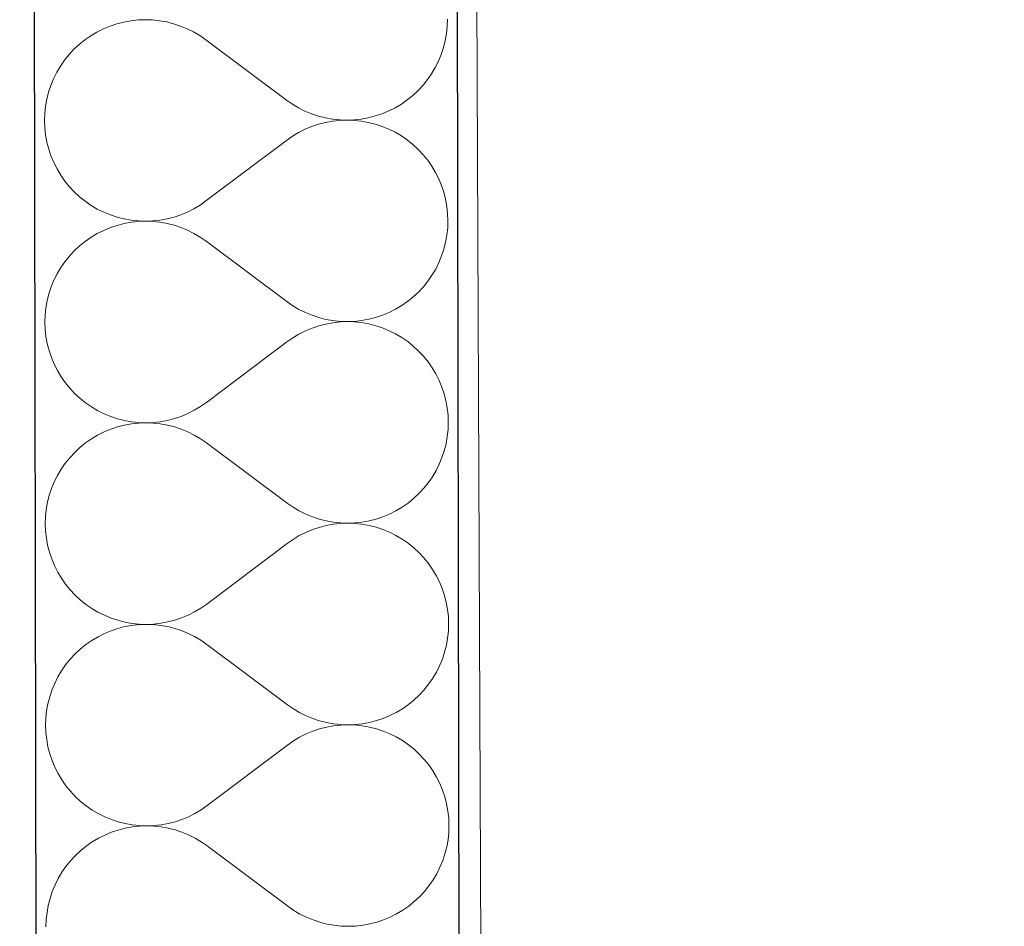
# Model space of a CAD drawing. Header units: millimetres. Extents: x -24674 to 2959, y -2716 to 20653.
# Tile 138 of 161: x -11148 to -10776, y 15371 to 15714. Entities that reach past the tile are written whole.
import ezdxf

# ---------------------------------------------------------------- set-up
doc = ezdxf.new("R2010")
doc.units = ezdxf.units.MM
doc.header["$MEASUREMENT"] = 0
doc.linetypes.add('Wipeout_Contour', pattern=[1000, 0, -1000])
for name, color, linetype in [('9._POHLED ZÁPADNÍ_1_Konstrukce - nosné', 7, 'Continuous'), ('9._POHLED ZÁPADNÍ_1_Nové_Konstrukce - nosné', 7, 'Continuous'), ('9._POHLED ZÁPADNÍ_1_Nové_Výplně - Povrchové', 7, 'Continuous'), ('9._POHLED ZÁPADNÍ_1_Nové_Výplně – Řezové', 7, 'Continuous'), ('9._POHLED ZÁPADNÍ_1_Výplně - Povrchové', 7, 'Continuous'), ('9._POHLED ZÁPADNÍ_1_VÝTAH VAR 1', 7, 'Continuous')]:
    doc.layers.add(name, color=color, linetype=linetype)

# ---------------------------------------------------------------- blocks, each defined once
blk = doc.blocks.new('*X21', base_point=(-27719.5, -6043.99))
at = {"layer": '9._POHLED ZÁPADNÍ_1_Nové_Výplně – Řezové', "color": 21, "linetype": 'Continuous', "lineweight": 20, "true_color": 0xffaaaa}
for p, q in [((-11111.38, 15712.12), (-11113.96, 15711.26)), ((-11108.75, 15712.8), (-11111.38, 15712.12)), ((-11106.07, 15713.29), (-11108.75, 15712.8)), ((-11103.37, 15713.58), (-11106.07, 15713.29)), ((-11100.65, 15713.68), (-11103.37, 15713.58)), ((-11097.93, 15713.59), (-11100.65, 15713.68)), ((-11095.22, 15713.3), (-11097.93, 15713.59)), ((-11092.55, 15712.82), (-11095.22, 15713.3)), ((-11089.91, 15712.15), (-11092.55, 15712.82)), ((-11087.33, 15711.29), (-11089.91, 15712.15)), ((-10986.48, 15711.16), (-10986.39, 15713.88)), ((-11118.91, 15709), (-11121.24, 15707.6)), ((-11116.47, 15710.22), (-11118.91, 15709)), ((-11113.96, 15711.26), (-11116.47, 15710.22)), ((-11084.81, 15710.25), (-11087.33, 15711.29)), ((-11082.38, 15709.04), (-11084.81, 15710.25)), ((-11080.04, 15707.65), (-11082.38, 15709.04)), ((-10987.24, 15705.78), (-10986.76, 15708.46)), ((-10986.76, 15708.46), (-10986.48, 15711.16)), ((-11125.59, 15704.34), (-11127.58, 15702.48)), ((-11123.48, 15706.05), (-11125.59, 15704.34)), ((-11121.24, 15707.6), (-11123.48, 15706.05)), ((-11077.8, 15706.1), (-11080.04, 15707.65)), ((-11047.28, 15683.3), (-11077.8, 15706.1)), ((-10987.91, 15703.14), (-10987.24, 15705.78)), ((-11129.43, 15700.49), (-11131.14, 15698.37)), ((-11127.58, 15702.48), (-11129.43, 15700.49)), ((-10989.8, 15698.04), (-10988.77, 15700.56)), ((-10988.77, 15700.56), (-10987.91, 15703.14)), ((-11131.14, 15698.37), (-11132.68, 15696.13)), ((-10991.02, 15695.61), (-10989.8, 15698.04)), ((-11134.07, 15693.79), (-11135.28, 15691.35)), ((-11132.68, 15696.13), (-11134.07, 15693.79)), ((-10993.95, 15691.03), (-10992.4, 15693.27)), ((-10992.4, 15693.27), (-10991.02, 15695.61)), ((-11135.28, 15691.35), (-11136.32, 15688.84)), ((-10995.65, 15688.91), (-10993.95, 15691.03)), ((-11137.17, 15686.26), (-11137.84, 15683.62)), ((-11136.32, 15688.84), (-11137.17, 15686.26)), ((-10999.49, 15685.06), (-10997.5, 15686.92)), ((-10997.5, 15686.92), (-10995.65, 15688.91)), ((-11137.84, 15683.62), (-11138.32, 15680.94)), ((-11047.28, 15683.3), (-11045.05, 15681.75)), ((-11003.84, 15681.79), (-11001.61, 15683.35)), ((-11001.61, 15683.35), (-10999.49, 15685.06)), ((-11138.61, 15678.24), (-11138.7, 15675.52)), ((-11138.32, 15680.94), (-11138.61, 15678.24)), ((-11045.05, 15681.75), (-11042.71, 15680.36)), ((-11042.71, 15680.36), (-11040.27, 15679.15)), ((-11040.27, 15679.15), (-11037.76, 15678.11)), ((-11037.76, 15678.11), (-11035.18, 15677.25)), ((-11013.7, 15677.28), (-11011.12, 15678.14)), ((-11011.12, 15678.14), (-11008.61, 15679.18)), ((-11008.61, 15679.18), (-11006.18, 15680.4)), ((-11006.18, 15680.4), (-11003.84, 15681.79)), ((-11138.7, 15675.52), (-11138.6, 15672.8)), ((-11035.18, 15677.25), (-11032.54, 15676.58)), ((-11032.54, 15674.83), (-11035.17, 15674.15)), ((-11032.54, 15676.58), (-11029.86, 15676.1)), ((-11029.86, 15675.32), (-11032.54, 15674.83)), ((-11029.86, 15676.1), (-11027.16, 15675.81)), ((-11027.16, 15675.62), (-11029.86, 15675.32)), ((-11027.16, 15675.81), (-11024.44, 15675.72)), ((-11024.44, 15675.72), (-11027.16, 15675.62)), ((-11024.44, 15675.72), (-11021.72, 15675.82)), ((-11021.72, 15675.63), (-11024.44, 15675.72)), ((-11021.72, 15675.82), (-11019.01, 15676.11)), ((-11019.01, 15675.34), (-11021.72, 15675.63)), ((-11019.01, 15676.11), (-11016.34, 15676.6)), ((-11016.34, 15674.87), (-11019.01, 15675.34)), ((-11016.34, 15676.6), (-11013.7, 15677.28)), ((-11013.7, 15674.2), (-11016.34, 15674.87)), ((-11138.6, 15672.8), (-11138.3, 15670.09)), ((-11042.69, 15671.01), (-11045.03, 15669.62)), ((-11040.26, 15672.24), (-11042.69, 15671.01)), ((-11037.75, 15673.28), (-11040.26, 15672.24)), ((-11035.17, 15674.15), (-11037.75, 15673.28)), ((-11011.11, 15673.35), (-11013.7, 15674.2)), ((-11008.6, 15672.31), (-11011.11, 15673.35)), ((-11006.16, 15671.1), (-11008.6, 15672.31)), ((-11003.82, 15669.72), (-11006.16, 15671.1)), ((-11138.3, 15670.09), (-11137.81, 15667.42)), ((-11137.81, 15667.42), (-11137.14, 15664.78)), ((-11047.26, 15668.06), (-11077.69, 15645.15)), ((-11045.03, 15669.62), (-11047.26, 15668.06)), ((-11001.58, 15668.17), (-11003.82, 15669.72)), ((-10999.46, 15666.47), (-11001.58, 15668.17)), ((-11137.14, 15664.78), (-11136.27, 15662.2)), ((-10997.47, 15664.62), (-10999.46, 15666.47)), ((-10995.61, 15662.63), (-10997.47, 15664.62)), ((-11136.27, 15662.2), (-11135.23, 15659.69)), ((-11135.23, 15659.69), (-11134, 15657.26)), ((-10993.9, 15660.52), (-10995.61, 15662.63)), ((-10992.34, 15658.28), (-10993.9, 15660.52)), ((-11134, 15657.26), (-11132.61, 15654.92)), ((-10990.95, 15655.95), (-10992.34, 15658.28)), ((-10989.72, 15653.52), (-10990.95, 15655.95)), ((-11132.61, 15654.92), (-11131.05, 15652.69)), ((-11131.05, 15652.69), (-11129.34, 15650.58)), ((-10988.68, 15651.01), (-10989.72, 15653.52)), ((-11129.34, 15650.58), (-11127.49, 15648.59)), ((-11127.49, 15648.59), (-11125.49, 15646.74)), ((-10987.81, 15648.43), (-10988.68, 15651.01)), ((-10987.14, 15645.79), (-10987.81, 15648.43)), ((-11125.49, 15646.74), (-11123.37, 15645.04)), ((-11123.37, 15645.04), (-11121.13, 15643.49)), ((-11079.92, 15643.59), (-11077.69, 15645.15)), ((-10986.65, 15643.11), (-10987.14, 15645.79)), ((-11121.13, 15643.49), (-11118.79, 15642.11)), ((-11118.79, 15642.11), (-11116.35, 15640.9)), ((-11116.35, 15640.9), (-11113.84, 15639.86)), ((-11087.2, 15639.93), (-11084.69, 15640.97)), ((-11084.69, 15640.97), (-11082.26, 15642.2)), ((-11082.26, 15642.2), (-11079.92, 15643.59)), ((-10986.35, 15640.41), (-10986.65, 15643.11)), ((-11113.84, 15639.86), (-11111.25, 15639.01)), ((-11111.25, 15639.01), (-11108.62, 15638.34)), ((-11108.62, 15638.34), (-11105.94, 15637.86)), ((-11105.94, 15637.86), (-11103.23, 15637.58)), ((-11103.23, 15637.39), (-11105.94, 15637.09)), ((-11103.23, 15637.58), (-11100.51, 15637.49)), ((-11100.51, 15637.49), (-11103.23, 15637.39)), ((-11100.51, 15637.49), (-11097.79, 15637.59)), ((-11097.79, 15637.4), (-11100.51, 15637.49)), ((-11097.79, 15637.59), (-11095.09, 15637.89)), ((-11095.09, 15637.11), (-11097.79, 15637.4)), ((-11095.09, 15637.89), (-11092.41, 15638.38)), ((-11092.41, 15638.38), (-11089.78, 15639.06)), ((-11089.78, 15639.06), (-11087.2, 15639.93)), ((-10986.25, 15637.69), (-10986.35, 15640.41)), ((-10986.34, 15634.97), (-10986.25, 15637.69)), ((-11116.34, 15634.03), (-11118.77, 15632.8)), ((-11113.83, 15635.07), (-11116.34, 15634.03)), ((-11111.25, 15635.93), (-11113.83, 15635.07)), ((-11108.61, 15636.61), (-11111.25, 15635.93)), ((-11105.94, 15637.09), (-11108.61, 15636.61)), ((-11092.41, 15636.63), (-11095.09, 15637.11)), ((-11089.77, 15635.96), (-11092.41, 15636.63)), ((-11087.19, 15635.1), (-11089.77, 15635.96)), ((-11084.68, 15634.06), (-11087.19, 15635.1)), ((-11082.24, 15632.85), (-11084.68, 15634.06)), ((-10986.63, 15632.27), (-10986.34, 15634.97)), ((-11123.34, 15629.86), (-11125.46, 15628.15)), ((-11121.11, 15631.41), (-11123.34, 15629.86)), ((-11118.77, 15632.8), (-11121.11, 15631.41)), ((-11079.9, 15631.46), (-11082.24, 15632.85)), ((-11077.67, 15629.91), (-11079.9, 15631.46)), ((-11047.15, 15607.11), (-11077.67, 15629.91)), ((-10987.11, 15629.59), (-10986.63, 15632.27)), ((-11127.45, 15626.29), (-11129.3, 15624.3)), ((-11125.46, 15628.15), (-11127.45, 15626.29)), ((-10988.63, 15624.37), (-10987.78, 15626.95)), ((-10987.78, 15626.95), (-10987.11, 15629.59)), ((-11129.3, 15624.3), (-11131, 15622.18)), ((-10989.67, 15621.85), (-10988.63, 15624.37)), ((-11132.55, 15619.94), (-11133.93, 15617.6)), ((-11131, 15622.18), (-11132.55, 15619.94)), ((-10992.27, 15617.08), (-10990.88, 15619.42)), ((-10990.88, 15619.42), (-10989.67, 15621.85)), ((-11135.15, 15615.16), (-11136.18, 15612.65)), ((-11133.93, 15617.6), (-11135.15, 15615.16)), ((-10995.52, 15612.72), (-10993.82, 15614.84)), ((-10993.82, 15614.84), (-10992.27, 15617.08)), ((-11136.18, 15612.65), (-11137.04, 15610.07)), ((-10997.37, 15610.73), (-10995.52, 15612.72)), ((-11137.71, 15607.43), (-11138.19, 15604.75)), ((-11137.04, 15610.07), (-11137.71, 15607.43)), ((-11001.47, 15607.16), (-10999.36, 15608.87)), ((-10999.36, 15608.87), (-10997.37, 15610.73)), ((-11138.19, 15604.75), (-11138.47, 15602.05)), ((-11047.15, 15607.11), (-11044.91, 15605.56)), ((-11044.91, 15605.56), (-11042.57, 15604.17)), ((-11042.57, 15604.17), (-11040.14, 15602.96)), ((-11008.48, 15602.99), (-11006.04, 15604.21)), ((-11006.04, 15604.21), (-11003.71, 15605.6)), ((-11003.71, 15605.6), (-11001.47, 15607.16)), ((-11138.47, 15602.05), (-11138.56, 15599.33)), ((-11040.14, 15602.96), (-11037.62, 15601.92)), ((-11037.62, 15601.92), (-11035.04, 15601.06)), ((-11035.04, 15601.06), (-11032.41, 15600.39)), ((-11032.41, 15600.39), (-11029.73, 15599.91)), ((-11018.88, 15599.92), (-11016.2, 15600.41)), ((-11016.2, 15600.41), (-11013.57, 15601.09)), ((-11013.57, 15601.09), (-11010.99, 15601.95)), ((-11010.99, 15601.95), (-11008.48, 15602.99)), ((-11138.56, 15599.33), (-11138.46, 15596.61)), ((-11138.46, 15596.61), (-11138.17, 15593.9)), ((-11037.62, 15597.09), (-11040.13, 15596.05)), ((-11035.04, 15597.96), (-11037.62, 15597.09)), ((-11032.4, 15598.64), (-11035.04, 15597.96)), ((-11029.73, 15599.13), (-11032.4, 15598.64)), ((-11029.73, 15599.91), (-11027.02, 15599.62)), ((-11027.02, 15599.43), (-11029.73, 15599.13)), ((-11027.02, 15599.62), (-11024.3, 15599.53)), ((-11024.3, 15599.53), (-11027.02, 15599.43)), ((-11024.3, 15599.53), (-11021.58, 15599.63)), ((-11021.58, 15599.44), (-11024.3, 15599.53)), ((-11021.58, 15599.63), (-11018.88, 15599.92)), ((-11018.88, 15599.15), (-11021.58, 15599.44)), ((-11016.2, 15598.68), (-11018.88, 15599.15)), ((-11013.56, 15598.01), (-11016.2, 15598.68)), ((-11010.98, 15597.16), (-11013.56, 15598.01)), ((-11008.46, 15596.12), (-11010.98, 15597.16)), ((-11138.17, 15593.9), (-11137.68, 15591.23)), ((-11044.89, 15593.43), (-11047.12, 15591.87)), ((-11042.56, 15594.82), (-11044.89, 15593.43)), ((-11040.13, 15596.05), (-11042.56, 15594.82)), ((-11006.03, 15594.91), (-11008.46, 15596.12)), ((-11003.69, 15593.53), (-11006.03, 15594.91)), ((-11001.45, 15591.98), (-11003.69, 15593.53)), ((-11137.68, 15591.23), (-11137, 15588.59)), ((-11047.12, 15591.87), (-11077.56, 15568.96)), ((-10999.33, 15590.28), (-11001.45, 15591.98)), ((-10997.33, 15588.43), (-10999.33, 15590.28)), ((-11137, 15588.59), (-11136.14, 15586.01)), ((-11136.14, 15586.01), (-11135.09, 15583.5)), ((-10995.47, 15586.44), (-10997.33, 15588.43)), ((-10993.76, 15584.33), (-10995.47, 15586.44)), ((-11135.09, 15583.5), (-11133.87, 15581.07)), ((-10992.2, 15582.09), (-10993.76, 15584.33)), ((-10990.81, 15579.76), (-10992.2, 15582.09)), ((-11133.87, 15581.07), (-11132.48, 15578.73)), ((-11132.48, 15578.73), (-11130.92, 15576.5)), ((-10989.59, 15577.33), (-10990.81, 15579.76)), ((-11130.92, 15576.5), (-11129.21, 15574.39)), ((-11129.21, 15574.39), (-11127.35, 15572.4)), ((-10988.54, 15574.82), (-10989.59, 15577.33)), ((-10987.68, 15572.24), (-10988.54, 15574.82)), ((-11127.35, 15572.4), (-11125.36, 15570.55)), ((-11125.36, 15570.55), (-11123.23, 15568.85)), ((-10987, 15569.6), (-10987.68, 15572.24)), ((-11123.23, 15568.85), (-11121, 15567.3)), ((-11121, 15567.3), (-11118.65, 15565.92)), ((-11082.12, 15566.01), (-11079.79, 15567.4)), ((-11079.79, 15567.4), (-11077.56, 15568.96)), ((-10986.51, 15566.92), (-10987, 15569.6)), ((-10986.22, 15564.22), (-10986.51, 15566.92)), ((-11118.65, 15565.92), (-11116.22, 15564.71)), ((-11116.22, 15564.71), (-11113.7, 15563.67)), ((-11113.7, 15563.67), (-11111.12, 15562.82)), ((-11111.12, 15562.82), (-11108.48, 15562.15)), ((-11092.28, 15562.19), (-11089.64, 15562.87)), ((-11089.64, 15562.87), (-11087.06, 15563.73)), ((-11087.06, 15563.73), (-11084.55, 15564.78)), ((-11084.55, 15564.78), (-11082.12, 15566.01)), ((-10986.12, 15561.5), (-10986.22, 15564.22)), ((-11111.11, 15559.74), (-11113.69, 15558.88)), ((-11108.48, 15560.42), (-11111.11, 15559.74)), ((-11108.48, 15562.15), (-11105.8, 15561.67)), ((-11105.8, 15560.9), (-11108.48, 15560.42)), ((-11105.8, 15561.67), (-11103.1, 15561.39)), ((-11103.1, 15561.2), (-11105.8, 15560.9)), ((-11103.1, 15561.39), (-11100.38, 15561.3)), ((-11100.38, 15561.3), (-11103.1, 15561.2)), ((-11100.38, 15561.3), (-11097.66, 15561.4)), ((-11097.66, 15561.2), (-11100.38, 15561.3)), ((-11097.66, 15561.4), (-11094.95, 15561.7)), ((-11094.95, 15560.92), (-11097.66, 15561.2)), ((-11094.95, 15561.7), (-11092.28, 15562.19)), ((-11092.28, 15560.44), (-11094.95, 15560.92)), ((-11089.64, 15559.77), (-11092.28, 15560.44)), ((-11087.06, 15558.91), (-11089.64, 15559.77)), ((-10986.21, 15558.78), (-10986.12, 15561.5)), ((-11118.64, 15556.61), (-11120.97, 15555.22)), ((-11116.2, 15557.84), (-11118.64, 15556.61)), ((-11113.69, 15558.88), (-11116.2, 15557.84)), ((-11084.54, 15557.87), (-11087.06, 15558.91)), ((-11082.11, 15556.66), (-11084.54, 15557.87)), ((-11079.77, 15555.27), (-11082.11, 15556.66)), ((-10986.97, 15553.4), (-10986.49, 15556.08)), ((-10986.49, 15556.08), (-10986.21, 15558.78)), ((-11125.32, 15551.96), (-11127.31, 15550.1)), ((-11123.21, 15553.67), (-11125.32, 15551.96)), ((-11120.97, 15555.22), (-11123.21, 15553.67)), ((-11077.53, 15553.72), (-11079.77, 15555.27)), ((-11047.01, 15530.92), (-11077.53, 15553.72)), ((-10987.64, 15550.76), (-10986.97, 15553.4)), ((-11129.16, 15548.11), (-11130.87, 15545.99)), ((-11127.31, 15550.1), (-11129.16, 15548.11)), ((-10989.53, 15545.66), (-10988.5, 15548.18)), ((-10988.5, 15548.18), (-10987.64, 15550.76)), ((-11130.87, 15545.99), (-11132.41, 15543.75)), ((-10990.75, 15543.23), (-10989.53, 15545.66)), ((-11133.8, 15541.41), (-11135.01, 15538.97)), ((-11132.41, 15543.75), (-11133.8, 15541.41)), ((-10993.68, 15538.65), (-10992.13, 15540.89)), ((-10992.13, 15540.89), (-10990.75, 15543.23)), ((-11135.01, 15538.97), (-11136.05, 15536.46)), ((-10995.38, 15536.53), (-10993.68, 15538.65)), ((-11136.9, 15533.88), (-11137.57, 15531.24)), ((-11136.05, 15536.46), (-11136.9, 15533.88)), ((-10999.22, 15532.68), (-10997.23, 15534.54)), ((-10997.23, 15534.54), (-10995.38, 15536.53)), ((-11137.57, 15531.24), (-11138.05, 15528.56)), ((-11047.01, 15530.92), (-11044.78, 15529.37)), ((-11044.78, 15529.37), (-11042.44, 15527.98)), ((-11005.91, 15528.02), (-11003.57, 15529.41)), ((-11003.57, 15529.41), (-11001.34, 15530.97)), ((-11001.34, 15530.97), (-10999.22, 15532.68)), ((-11138.34, 15525.85), (-11138.43, 15523.14)), ((-11138.05, 15528.56), (-11138.34, 15525.85)), ((-11042.44, 15527.98), (-11040, 15526.77)), ((-11040, 15526.77), (-11037.49, 15525.73)), ((-11037.49, 15525.73), (-11034.91, 15524.87)), ((-11013.43, 15524.9), (-11010.85, 15525.76)), ((-11010.85, 15525.76), (-11008.34, 15526.8)), ((-11008.34, 15526.8), (-11005.91, 15528.02)), ((-11138.43, 15523.14), (-11138.33, 15520.42)), ((-11034.91, 15524.87), (-11032.27, 15524.2)), ((-11032.27, 15522.45), (-11034.9, 15521.77)), ((-11032.27, 15524.2), (-11029.59, 15523.72)), ((-11029.59, 15522.94), (-11032.27, 15522.45)), ((-11029.59, 15523.72), (-11026.89, 15523.43)), ((-11026.89, 15523.23), (-11029.59, 15522.94)), ((-11026.89, 15523.43), (-11024.17, 15523.34)), ((-11024.17, 15523.34), (-11026.89, 15523.23)), ((-11024.17, 15523.34), (-11021.45, 15523.44)), ((-11021.45, 15523.25), (-11024.17, 15523.34)), ((-11021.45, 15523.44), (-11018.74, 15523.73)), ((-11018.74, 15522.96), (-11021.45, 15523.25)), ((-11018.74, 15523.73), (-11016.07, 15524.22)), ((-11016.07, 15522.49), (-11018.74, 15522.96)), ((-11016.07, 15524.22), (-11013.43, 15524.9)), ((-11013.43, 15521.82), (-11016.07, 15522.49)), ((-11010.84, 15520.97), (-11013.43, 15521.82)), ((-11138.33, 15520.42), (-11138.03, 15517.71)), ((-11042.42, 15518.63), (-11044.76, 15517.24)), ((-11039.99, 15519.85), (-11042.42, 15518.63)), ((-11037.48, 15520.9), (-11039.99, 15519.85)), ((-11034.9, 15521.77), (-11037.48, 15520.9)), ((-11008.33, 15519.93), (-11010.84, 15520.97)), ((-11005.89, 15518.72), (-11008.33, 15519.93)), ((-11003.55, 15517.34), (-11005.89, 15518.72)), ((-11138.03, 15517.71), (-11137.54, 15515.04)), ((-11137.54, 15515.04), (-11136.87, 15512.4)), ((-11046.99, 15515.68), (-11077.42, 15492.77)), ((-11044.76, 15517.24), (-11046.99, 15515.68)), ((-11001.31, 15515.79), (-11003.55, 15517.34)), ((-10999.19, 15514.09), (-11001.31, 15515.79)), ((-11136.87, 15512.4), (-11136, 15509.82)), ((-10997.2, 15512.24), (-10999.19, 15514.09)), ((-10995.34, 15510.25), (-10997.2, 15512.24)), ((-11136, 15509.82), (-11134.96, 15507.31)), ((-11134.96, 15507.31), (-11133.73, 15504.88)), ((-10993.63, 15508.14), (-10995.34, 15510.25)), ((-10992.07, 15505.9), (-10993.63, 15508.14)), ((-11133.73, 15504.88), (-11132.34, 15502.54)), ((-10990.68, 15503.57), (-10992.07, 15505.9)), ((-10989.45, 15501.14), (-10990.68, 15503.57)), ((-11132.34, 15502.54), (-11130.78, 15500.31)), ((-11130.78, 15500.31), (-11129.07, 15498.2)), ((-10988.41, 15498.62), (-10989.45, 15501.14)), ((-11129.07, 15498.2), (-11127.22, 15496.21)), ((-11127.22, 15496.21), (-11125.22, 15494.36)), ((-10987.54, 15496.05), (-10988.41, 15498.62)), ((-10986.87, 15493.41), (-10987.54, 15496.05)), ((-11125.22, 15494.36), (-11123.1, 15492.66)), ((-11123.1, 15492.66), (-11120.86, 15491.11)), ((-11079.65, 15491.21), (-11077.42, 15492.77)), ((-10986.38, 15490.73), (-10986.87, 15493.41)), ((-11120.86, 15491.11), (-11118.52, 15489.73)), ((-11118.52, 15489.73), (-11116.08, 15488.52)), ((-11116.08, 15488.52), (-11113.57, 15487.48)), ((-11086.93, 15487.54), (-11084.42, 15488.59)), ((-11084.42, 15488.59), (-11081.99, 15489.82)), ((-11081.99, 15489.82), (-11079.65, 15491.21)), ((-10986.08, 15488.03), (-10986.38, 15490.73)), ((-11113.57, 15487.48), (-11110.98, 15486.63)), ((-11110.98, 15486.63), (-11108.35, 15485.96)), ((-11108.35, 15485.96), (-11105.67, 15485.48)), ((-11105.67, 15484.71), (-11108.34, 15484.23)), ((-11105.67, 15485.48), (-11102.96, 15485.2)), ((-11102.96, 15485.01), (-11105.67, 15484.71)), ((-11102.96, 15485.2), (-11100.24, 15485.11)), ((-11100.24, 15485.11), (-11102.96, 15485.01)), ((-11100.24, 15485.11), (-11097.52, 15485.21)), ((-11097.52, 15485.01), (-11100.24, 15485.11)), ((-11097.52, 15485.21), (-11094.82, 15485.51)), ((-11094.82, 15484.73), (-11097.52, 15485.01)), ((-11094.82, 15485.51), (-11092.14, 15486)), ((-11092.14, 15484.25), (-11094.82, 15484.73)), ((-11092.14, 15486), (-11089.51, 15486.68)), ((-11089.51, 15486.68), (-11086.93, 15487.54)), ((-10985.98, 15485.31), (-10986.08, 15488.03)), ((-10986.07, 15482.59), (-10985.98, 15485.31)), ((-11116.07, 15481.65), (-11118.5, 15480.42)), ((-11113.56, 15482.69), (-11116.07, 15481.65)), ((-11110.98, 15483.55), (-11113.56, 15482.69)), ((-11108.34, 15484.23), (-11110.98, 15483.55)), ((-11089.5, 15483.58), (-11092.14, 15484.25)), ((-11086.92, 15482.72), (-11089.5, 15483.58)), ((-11084.41, 15481.68), (-11086.92, 15482.72)), ((-11081.97, 15480.47), (-11084.41, 15481.68)), ((-10986.36, 15479.89), (-10986.07, 15482.59)), ((-11123.07, 15477.48), (-11125.19, 15475.77)), ((-11120.84, 15479.03), (-11123.07, 15477.48)), ((-11118.5, 15480.42), (-11120.84, 15479.03)), ((-11079.63, 15479.08), (-11081.97, 15480.47)), ((-11077.4, 15477.53), (-11079.63, 15479.08)), ((-11046.88, 15454.73), (-11077.4, 15477.53)), ((-10987.51, 15474.57), (-10986.84, 15477.21)), ((-10986.84, 15477.21), (-10986.36, 15479.89)), ((-11127.18, 15473.91), (-11129.03, 15471.92)), ((-11125.19, 15475.77), (-11127.18, 15473.91)), ((-10988.36, 15471.99), (-10987.51, 15474.57)), ((-11130.73, 15469.8), (-11132.28, 15467.56)), ((-11129.03, 15471.92), (-11130.73, 15469.8)), ((-10989.4, 15469.47), (-10988.36, 15471.99)), ((-11132.28, 15467.56), (-11133.66, 15465.22)), ((-10992, 15464.7), (-10990.61, 15467.04)), ((-10990.61, 15467.04), (-10989.4, 15469.47)), ((-11134.88, 15462.78), (-11135.91, 15460.27)), ((-11133.66, 15465.22), (-11134.88, 15462.78)), ((-10995.25, 15460.34), (-10993.54, 15462.46)), ((-10993.54, 15462.46), (-10992, 15464.7)), ((-11135.91, 15460.27), (-11136.77, 15457.69)), ((-10997.1, 15458.35), (-10995.25, 15460.34)), ((-11137.44, 15455.05), (-11137.92, 15452.37)), ((-11136.77, 15457.69), (-11137.44, 15455.05)), ((-11001.2, 15454.78), (-10999.09, 15456.49)), ((-10999.09, 15456.49), (-10997.1, 15458.35)), ((-11137.92, 15452.37), (-11138.2, 15449.66)), ((-11046.88, 15454.73), (-11044.64, 15453.18)), ((-11044.64, 15453.18), (-11042.3, 15451.79)), ((-11042.3, 15451.79), (-11039.87, 15450.58)), ((-11008.21, 15450.61), (-11005.77, 15451.83)), ((-11005.77, 15451.83), (-11003.44, 15453.22)), ((-11003.44, 15453.22), (-11001.2, 15454.78)), ((-11138.2, 15449.66), (-11138.29, 15446.95)), ((-11039.87, 15450.58), (-11037.35, 15449.54)), ((-11037.35, 15449.54), (-11034.77, 15448.68)), ((-11034.77, 15448.68), (-11032.13, 15448.01)), ((-11032.13, 15448.01), (-11029.46, 15447.53)), ((-11029.46, 15447.53), (-11026.75, 15447.24)), ((-11021.31, 15447.25), (-11018.61, 15447.54)), ((-11018.61, 15447.54), (-11015.93, 15448.03)), ((-11015.93, 15448.03), (-11013.3, 15448.7)), ((-11013.3, 15448.7), (-11010.72, 15449.57)), ((-11010.72, 15449.57), (-11008.21, 15450.61)), ((-11138.29, 15446.95), (-11138.19, 15444.23)), ((-11138.19, 15444.23), (-11137.9, 15441.52)), ((-11039.86, 15443.66), (-11042.29, 15442.44)), ((-11037.35, 15444.71), (-11039.86, 15443.66)), ((-11034.77, 15445.58), (-11037.35, 15444.71)), ((-11032.13, 15446.26), (-11034.77, 15445.58)), ((-11029.46, 15446.75), (-11032.13, 15446.26)), ((-11026.75, 15447.04), (-11029.46, 15446.75)), ((-11026.75, 15447.24), (-11024.03, 15447.15)), ((-11024.03, 15447.15), (-11026.75, 15447.04)), ((-11024.03, 15447.15), (-11021.31, 15447.25)), ((-11021.31, 15447.06), (-11024.03, 15447.15)), ((-11018.61, 15446.77), (-11021.31, 15447.06)), ((-11015.93, 15446.3), (-11018.61, 15446.77)), ((-11013.29, 15445.63), (-11015.93, 15446.3)), ((-11010.71, 15444.78), (-11013.29, 15445.63)), ((-11008.19, 15443.74), (-11010.71, 15444.78)), ((-11005.76, 15442.53), (-11008.19, 15443.74)), ((-11137.9, 15441.52), (-11137.41, 15438.85)), ((-11044.62, 15441.05), (-11046.85, 15439.49)), ((-11042.29, 15442.44), (-11044.62, 15441.05)), ((-11003.42, 15441.15), (-11005.76, 15442.53)), ((-11001.18, 15439.6), (-11003.42, 15441.15)), ((-11137.41, 15438.85), (-11136.73, 15436.21)), ((-11136.73, 15436.21), (-11135.87, 15433.63)), ((-11046.85, 15439.49), (-11077.29, 15416.58)), ((-10999.06, 15437.9), (-11001.18, 15439.6)), ((-10997.06, 15436.05), (-10999.06, 15437.9)), ((-11135.87, 15433.63), (-11134.82, 15431.12)), ((-10995.2, 15434.06), (-10997.06, 15436.05)), ((-10993.49, 15431.94), (-10995.2, 15434.06)), ((-11134.82, 15431.12), (-11133.6, 15428.69)), ((-10991.93, 15429.71), (-10993.49, 15431.94)), ((-10990.54, 15427.38), (-10991.93, 15429.71)), ((-11133.6, 15428.69), (-11132.21, 15426.35)), ((-11132.21, 15426.35), (-11130.65, 15424.12)), ((-10989.32, 15424.95), (-10990.54, 15427.38)), ((-11130.65, 15424.12), (-11128.94, 15422.01)), ((-11128.94, 15422.01), (-11127.08, 15420.02)), ((-10988.27, 15422.43), (-10989.32, 15424.95)), ((-10987.41, 15419.85), (-10988.27, 15422.43)), ((-11127.08, 15420.02), (-11125.08, 15418.17)), ((-11125.08, 15418.17), (-11122.96, 15416.47)), ((-10986.73, 15417.22), (-10987.41, 15419.85)), ((-11122.96, 15416.47), (-11120.72, 15414.92)), ((-11120.72, 15414.92), (-11118.38, 15413.54)), ((-11081.85, 15413.63), (-11079.52, 15415.02)), ((-11079.52, 15415.02), (-11077.29, 15416.58)), ((-10986.24, 15414.54), (-10986.73, 15417.22)), ((-10985.95, 15411.84), (-10986.24, 15414.54)), ((-11118.38, 15413.54), (-11115.95, 15412.33)), ((-11115.95, 15412.33), (-11113.43, 15411.29)), ((-11113.43, 15411.29), (-11110.85, 15410.44)), ((-11110.85, 15410.44), (-11108.21, 15409.77)), ((-11092.01, 15409.81), (-11089.37, 15410.49)), ((-11089.37, 15410.49), (-11086.79, 15411.35)), ((-11086.79, 15411.35), (-11084.28, 15412.4)), ((-11084.28, 15412.4), (-11081.85, 15413.63)), ((-10985.85, 15409.12), (-10985.95, 15411.84)), ((-11113.42, 15406.5), (-11115.93, 15405.45)), ((-11110.84, 15407.36), (-11113.42, 15406.5)), ((-11108.21, 15408.04), (-11110.84, 15407.36)), ((-11108.21, 15409.77), (-11105.53, 15409.29)), ((-11105.53, 15408.52), (-11108.21, 15408.04)), ((-11105.53, 15409.29), (-11102.83, 15409.01)), ((-11102.83, 15408.82), (-11105.53, 15408.52)), ((-11102.83, 15409.01), (-11100.11, 15408.92)), ((-11100.11, 15408.92), (-11102.83, 15408.82)), ((-11100.11, 15408.92), (-11097.39, 15409.02)), ((-11097.39, 15408.82), (-11100.11, 15408.92)), ((-11097.39, 15409.02), (-11094.68, 15409.32)), ((-11094.68, 15408.54), (-11097.39, 15408.82)), ((-11094.68, 15409.32), (-11092.01, 15409.81)), ((-11092.01, 15408.06), (-11094.68, 15408.54)), ((-11089.37, 15407.39), (-11092.01, 15408.06)), ((-11086.79, 15406.53), (-11089.37, 15407.39)), ((-11084.27, 15405.49), (-11086.79, 15406.53)), ((-10985.94, 15406.4), (-10985.85, 15409.12)), ((-11120.7, 15402.84), (-11122.94, 15401.29)), ((-11118.37, 15404.23), (-11120.7, 15402.84)), ((-11115.93, 15405.45), (-11118.37, 15404.23)), ((-11081.84, 15404.28), (-11084.27, 15405.49)), ((-11079.5, 15402.89), (-11081.84, 15404.28)), ((-11077.26, 15401.34), (-11079.5, 15402.89)), ((-10986.7, 15401.02), (-10986.22, 15403.7)), ((-10986.22, 15403.7), (-10985.94, 15406.4)), ((-11125.05, 15399.58), (-11127.04, 15397.72)), ((-11122.94, 15401.29), (-11125.05, 15399.58)), ((-11046.74, 15378.54), (-11077.26, 15401.34)), ((-10987.37, 15398.38), (-10986.7, 15401.02)), ((-11128.89, 15395.73), (-11130.6, 15393.61)), ((-11127.04, 15397.72), (-11128.89, 15395.73)), ((-10989.26, 15393.28), (-10988.23, 15395.8)), ((-10988.23, 15395.8), (-10987.37, 15398.38)), ((-11130.6, 15393.61), (-11132.14, 15391.37)), ((-10990.48, 15390.85), (-10989.26, 15393.28)), ((-11133.53, 15389.03), (-11134.74, 15386.59)), ((-11132.14, 15391.37), (-11133.53, 15389.03)), ((-10993.41, 15386.27), (-10991.86, 15388.51)), ((-10991.86, 15388.51), (-10990.48, 15390.85)), ((-11134.74, 15386.59), (-11135.78, 15384.08)), ((-10996.96, 15382.15), (-10995.11, 15384.15)), ((-10995.11, 15384.15), (-10993.41, 15386.27)), ((-11136.63, 15381.49), (-11137.3, 15378.86)), ((-11135.78, 15384.08), (-11136.63, 15381.49)), ((-10998.95, 15380.3), (-10996.96, 15382.15)), ((-11137.3, 15378.86), (-11137.78, 15376.18)), ((-11046.74, 15378.54), (-11044.51, 15376.99)), ((-11044.51, 15376.99), (-11042.17, 15375.6)), ((-11005.64, 15375.64), (-11003.3, 15377.03)), ((-11003.3, 15377.03), (-11001.07, 15378.59)), ((-11001.07, 15378.59), (-10998.95, 15380.3)), ((-11138.07, 15373.47), (-11138.16, 15370.76)), ((-11137.78, 15376.18), (-11138.07, 15373.47)), ((-11042.17, 15375.6), (-11039.73, 15374.39)), ((-11039.73, 15374.39), (-11037.22, 15373.35)), ((-11037.22, 15373.35), (-11034.64, 15372.49)), ((-11013.16, 15372.51), (-11010.58, 15373.38)), ((-11010.58, 15373.38), (-11008.07, 15374.42)), ((-11008.07, 15374.42), (-11005.64, 15375.64)), ((-11034.64, 15372.49), (-11032, 15371.82)), ((-11032, 15371.82), (-11029.32, 15371.34)), ((-11029.32, 15371.34), (-11026.62, 15371.05)), ((-11026.62, 15371.05), (-11023.9, 15370.96)), ((-11023.9, 15370.96), (-11021.18, 15371.06)), ((-11021.18, 15371.06), (-11018.47, 15371.35)), ((-11018.47, 15371.35), (-11015.8, 15371.84)), ((-11015.8, 15371.84), (-11013.16, 15372.51))]:
    blk.add_line(p, q, dxfattribs=at)

msp = doc.modelspace()

# ---------------------------------------------------------------- wipeouts: each hides what was drawn before it
at = {"color": 254, "linetype": 'Wipeout_Contour', "lineweight": 0, "ltscale": 72283.801497}
msp.add_wipeout([(-11148.1, 18830.25), (-11130.82, 9083.32), (-10970.82, 9083.6), (-10988.08, 18817.53)], dxfattribs=at).dxf.layer = '9._POHLED ZÁPADNÍ_1_Nové_Výplně - Povrchové'

# ---------------------------------------------------------------- next in the draw order: linework, layer by layer
at = {"layer": '9._POHLED ZÁPADNÍ_1_Nové_Konstrukce - nosné', "color": 1, "linetype": 'Continuous', "lineweight": 25, "flags": 128}
for points in [[(-11148.1, 18830.25), (-11130.82, 9083.32)], [(-10970.82, 9083.6), (-10988.08, 18817.53)]]:
    msp.add_lwpolyline(points, dxfattribs=at)

# ---------------------------------------------------------------- next in the draw order: wipeouts: each hides what was drawn before it
at = {"color": 254, "linetype": 'Wipeout_Contour', "lineweight": 0, "ltscale": 70593.958106}
msp.add_wipeout([(-10986.72, 18366), (-10946.64, 9038.96), (-10496.64, 9040.89), (-10536.56, 18330.21)], dxfattribs=at).dxf.layer = '9._POHLED ZÁPADNÍ_1_Výplně - Povrchové'

# ---------------------------------------------------------------- next in the draw order: linework, layer by layer
at = {"layer": '9._POHLED ZÁPADNÍ_1_Konstrukce - nosné', "color": 251, "linetype": 'Continuous', "lineweight": 20, "true_color": 0x6a6a6a, "flags": 128}
msp.add_lwpolyline([(-10988.66, 18817.58), (-10946.75, 9064.83)], dxfattribs=at)

# ---------------------------------------------------------------- next in the draw order: wipeouts: each hides what was drawn before it
at = {"color": 254, "linetype": 'Wipeout_Contour', "lineweight": 0, "ltscale": 72283.801497}
msp.add_wipeout([(-11148.1, 18830.25), (-11130.82, 9083.32), (-10970.82, 9083.6), (-10988.08, 18817.53)], dxfattribs=at).dxf.layer = '9._POHLED ZÁPADNÍ_1_Nové_Výplně – Řezové'

# ---------------------------------------------------------------- next in the draw order: linework, layer by layer
at = {"layer": '9._POHLED ZÁPADNÍ_1_Nové_Konstrukce - nosné', "color": 1, "linetype": 'Continuous', "lineweight": 25, "flags": 128}
for points in [[(-11148.1, 18830.25), (-11130.82, 9083.32)], [(-10970.82, 9083.6), (-10988.08, 18817.53)]]:
    msp.add_lwpolyline(points, dxfattribs=at)

# ---------------------------------------------------------------- next in the draw order: block references
at = {"layer": '9._POHLED ZÁPADNÍ_1_VÝTAH VAR 1', "color": 9, "linetype": 'Continuous', "lineweight": 13}
msp.add_blockref('*X21', (-27719.5, -6043.99), dxfattribs=at)

doc.saveas('drawing.dxf')
